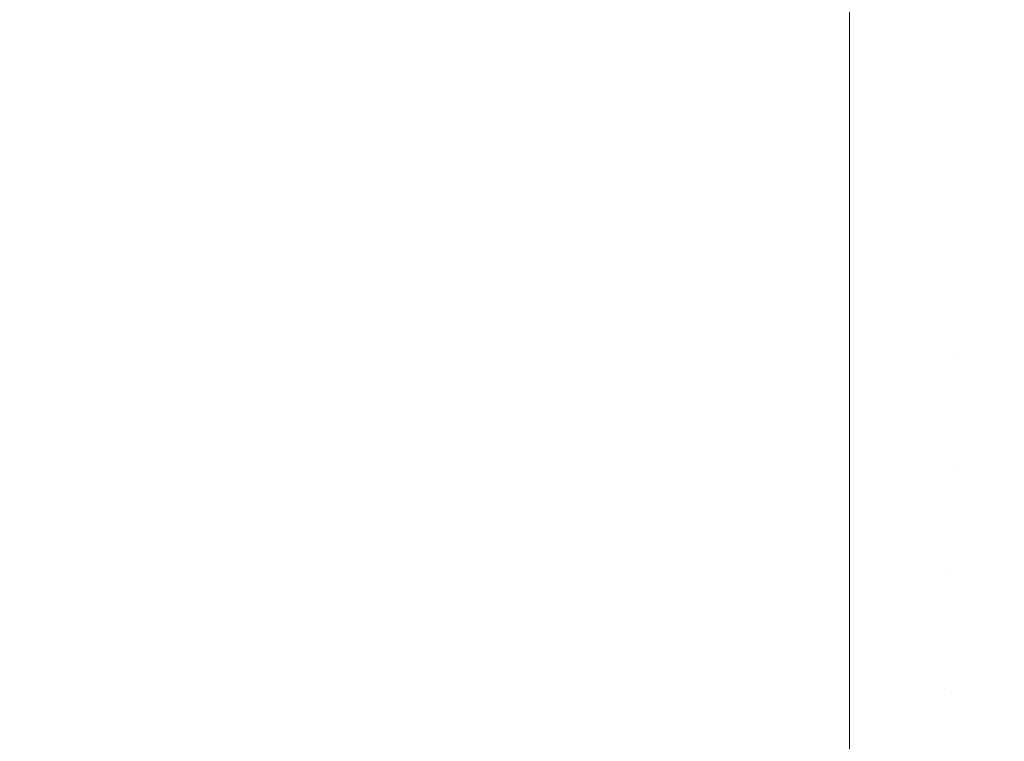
# Model space of a CAD drawing. Header units: centimetres. Extents: x -26.3 to 27.5, y 5.9 to 64.6.
# Tile 181 of 256: x -8.3094 to -8.2823, y 7.6604 to 7.6803. Entities that reach past the tile are written whole.
import ezdxf

# ---------------------------------------------------------------- set-up
doc = ezdxf.new("R2010")
doc.units = ezdxf.units.CM
doc.header["$LTSCALE"] = 2.54
doc.layers.add('Lucido design-1', color=7, linetype='Continuous')

# ---------------------------------------------------------------- blocks, each defined once
blk = doc.blocks.new('Gruppo-3-1')
at = {"color": 7, "linetype": 'Continuous', "lineweight": 9}
for points, invisible_edges in [([(-25.986537, 7.681871, -743.156442), (-25.986537, 7.679543, -743.153291), (27.113463, 7.679543, -743.153291), (27.113463, 7.681871, -743.156442)], 10), ([(-25.986537, 7.681871, -779.256442), (-25.986537, 7.679543, -779.253291), (27.113463, 7.679543, -779.253291), (27.113463, 7.681871, -779.256442)], 10), ([(-8.286537, 7.681591, -743.87228), (-8.286537, 7.679538, -743.875033), (-25.986537, 7.679538, -743.875033), (-25.986537, 7.681591, -743.87228)], 10), ([(-8.286537, 7.681591, -779.97228), (-8.286537, 7.679538, -779.975033), (-25.986537, 7.679538, -779.975033), (-25.986537, 7.681591, -779.97228)], 10), ([(-8.286537, 7.679538, -743.875033), (-8.286537, 7.681591, -743.87228), (-8.283084, 7.681518, -743.87228), (-8.283187, 7.679075, -743.87556)], 14), ([(-8.286537, 7.679538, -779.975033), (-8.286537, 7.681591, -779.97228), (-8.283084, 7.681518, -779.97228), (-8.283187, 7.679075, -779.97556)], 14), ([(-8.283084, 7.681518, -743.87228), (-8.279636, 7.681298, -743.87228), (-8.279843, 7.678862, -743.87556), (-8.283187, 7.679075, -743.87556)], 15), ([(-8.283084, 7.681518, -779.97228), (-8.279636, 7.681298, -779.97228), (-8.279843, 7.678862, -779.97556), (-8.283187, 7.679075, -779.97556)], 15), ([(27.113463, 7.679372, -743.15306), (27.113463, 7.679543, -743.153291), (-25.986537, 7.679543, -743.153291), (-25.986537, 7.679372, -743.15306)], 10), ([(27.113463, 7.679372, -779.25306), (27.113463, 7.679543, -779.253291), (-25.986537, 7.679543, -779.253291), (-25.986537, 7.679372, -779.25306)], 10), ([(-25.986537, 7.679146, -743.87556), (-25.986537, 7.679538, -743.875033), (-8.286537, 7.679538, -743.875033), (-8.286537, 7.679146, -743.87556)], 10), ([(-25.986537, 7.679146, -779.97556), (-25.986537, 7.679538, -779.975033), (-8.286537, 7.679538, -779.975033), (-8.286537, 7.679146, -779.97556)], 10), ([(-25.986537, 7.679372, -743.15306), (-25.986537, 7.676814, -743.149887), (27.113463, 7.676814, -743.149887), (27.113463, 7.679372, -743.15306)], 10), ([(-25.986537, 7.679372, -779.25306), (-25.986537, 7.676814, -779.249887), (27.113463, 7.676814, -779.249887), (27.113463, 7.679372, -779.25306)], 10), ([(-8.283187, 7.679075, -743.87556), (-8.286537, 7.679146, -743.87556), (-8.286537, 7.679538, -743.875033)], 9), ([(-8.283187, 7.679075, -779.97556), (-8.286537, 7.679146, -779.97556), (-8.286537, 7.679538, -779.975033)], 9), ([(-8.286537, 7.679146, -743.87556), (-8.286537, 7.676811, -743.878438), (-25.986537, 7.676811, -743.878438), (-25.986537, 7.679146, -743.87556)], 10), ([(-8.286537, 7.679146, -779.97556), (-8.286537, 7.676811, -779.978438), (-25.986537, 7.676811, -779.978438), (-25.986537, 7.679146, -779.97556)], 10), ([(-8.286537, 7.676811, -743.878438), (-8.286537, 7.679146, -743.87556), (-8.283187, 7.679075, -743.87556), (-8.283297, 7.676503, -743.878734)], 14), ([(-8.286537, 7.676811, -779.978438), (-8.286537, 7.679146, -779.97556), (-8.283187, 7.679075, -779.97556), (-8.283297, 7.676503, -779.978734)], 14), ([(-8.283187, 7.679075, -743.87556), (-8.279843, 7.678862, -743.87556), (-8.280062, 7.676296, -743.878734), (-8.283297, 7.676503, -743.878734)], 15), ([(-8.283187, 7.679075, -779.97556), (-8.279843, 7.678862, -779.97556), (-8.280062, 7.676296, -779.978734), (-8.283297, 7.676503, -779.978734)], 15), ([(27.113463, 7.676731, -743.149783), (27.113463, 7.676814, -743.149887), (-25.986537, 7.676814, -743.149887), (-25.986537, 7.676731, -743.149783)], 10), ([(27.113463, 7.676731, -779.249783), (27.113463, 7.676814, -779.249887), (-25.986537, 7.676814, -779.249887), (-25.986537, 7.676731, -779.249783)], 10), ([(-25.986537, 7.676571, -743.878734), (-25.986537, 7.676811, -743.878438), (-8.286537, 7.676811, -743.878438), (-8.286537, 7.676571, -743.878734)], 10), ([(-25.986537, 7.676571, -779.978734), (-25.986537, 7.676811, -779.978438), (-8.286537, 7.676811, -779.978438), (-8.286537, 7.676571, -779.978734)], 10), ([(27.113463, 7.673951, -743.146617), (27.113463, 7.676731, -743.149783), (-25.986537, 7.676731, -743.149783), (-25.986537, 7.673951, -743.146617)], 10), ([(27.113463, 7.673951, -779.246617), (27.113463, 7.676731, -779.249783), (-25.986537, 7.676731, -779.249783), (-25.986537, 7.673951, -779.246617)], 10), ([(-8.286537, 7.676571, -743.878734), (-8.286537, 7.673938, -743.881722), (-25.986537, 7.673938, -743.881722), (-25.986537, 7.676571, -743.878734)], 10), ([(-8.286537, 7.676571, -779.978734), (-8.286537, 7.673938, -779.981722), (-25.986537, 7.673938, -779.981722), (-25.986537, 7.676571, -779.978734)], 10), ([(-8.283297, 7.676503, -743.878734), (-8.286537, 7.676571, -743.878734), (-8.286537, 7.676811, -743.878438)], 9), ([(-8.283297, 7.676503, -779.978734), (-8.286537, 7.676571, -779.978734), (-8.286537, 7.676811, -779.978438)], 9), ([(-8.286537, 7.673938, -743.881722), (-8.286537, 7.676571, -743.878734), (-8.283297, 7.676503, -743.878734), (-8.283411, 7.673805, -743.881797)], 14), ([(-8.286537, 7.673938, -779.981722), (-8.286537, 7.676571, -779.978734), (-8.283297, 7.676503, -779.978734), (-8.283411, 7.673805, -779.981797)], 14), ([(-8.283297, 7.676503, -743.878734), (-8.280062, 7.676296, -743.878734), (-8.280291, 7.673606, -743.881797), (-8.283411, 7.673805, -743.881797)], 15), ([(-8.283297, 7.676503, -779.978734), (-8.280062, 7.676296, -779.978734), (-8.280291, 7.673606, -779.981797), (-8.283411, 7.673805, -779.981797)], 15), ([(-25.986537, 7.673951, -743.146617), (-25.986537, 7.673939, -743.146605), (27.113463, 7.673939, -743.146605), (27.113463, 7.673951, -743.146617)], 10), ([(-25.986537, 7.673951, -779.246617), (-25.986537, 7.673939, -779.246605), (27.113463, 7.673939, -779.246605), (27.113463, 7.673951, -779.246617)], 10), ([(27.113463, 7.671037, -743.143568), (27.113463, 7.673939, -743.146605), (-25.986537, 7.673939, -743.146605), (-25.986537, 7.671037, -743.143568)], 10), ([(27.113463, 7.671037, -779.243568), (27.113463, 7.673939, -779.246605), (-25.986537, 7.673939, -779.246605), (-25.986537, 7.671037, -779.243568)], 10), ([(-25.986537, 7.673872, -743.881797), (-25.986537, 7.673938, -743.881722), (-8.286537, 7.673938, -743.881722), (-8.286537, 7.673872, -743.881797)], 10), ([(-25.986537, 7.673872, -779.981797), (-25.986537, 7.673938, -779.981722), (-8.286537, 7.673938, -779.981722), (-8.286537, 7.673872, -779.981797)], 10), ([(-25.986537, 7.671052, -743.884745), (-25.986537, 7.673872, -743.881797), (-8.286537, 7.673872, -743.881797), (-8.286537, 7.671052, -743.884745)], 10), ([(-25.986537, 7.671052, -779.984745), (-25.986537, 7.673872, -779.981797), (-8.286537, 7.673872, -779.981797), (-8.286537, 7.671052, -779.984745)], 10), ([(-8.283411, 7.673805, -743.881797), (-8.286537, 7.673872, -743.881797), (-8.286537, 7.673938, -743.881722)], 9), ([(-8.283411, 7.673805, -779.981797), (-8.286537, 7.673872, -779.981797), (-8.286537, 7.673938, -779.981722)], 9), ([(-8.286537, 7.673872, -743.881797), (-8.283411, 7.673805, -743.881797), (-8.283531, 7.670988, -743.884745), (-8.286537, 7.671052, -743.884745)], 7), ([(-8.286537, 7.673872, -779.981797), (-8.283411, 7.673805, -779.981797), (-8.283531, 7.670988, -779.984745), (-8.286537, 7.671052, -779.984745)], 7), ([(-8.283411, 7.673805, -743.881797), (-8.280291, 7.673606, -743.881797), (-8.28053, 7.670797, -743.884745), (-8.283531, 7.670988, -743.884745)], 15), ([(-8.283411, 7.673805, -779.981797), (-8.280291, 7.673606, -779.981797), (-8.28053, 7.670797, -779.984745), (-8.283531, 7.670988, -779.984745)], 15), ([(-8.286537, 7.671052, -743.884745), (-8.286537, 7.67092, -743.884872), (-25.986537, 7.67092, -743.884872), (-25.986537, 7.671052, -743.884745)], 10), ([(-8.286537, 7.671052, -779.984745), (-8.286537, 7.67092, -779.984872), (-25.986537, 7.67092, -779.984872), (-25.986537, 7.671052, -779.984745)], 10), ([(-25.986537, 7.671037, -743.143568), (-25.986537, 7.67092, -743.143456), (27.113463, 7.67092, -743.143456), (27.113463, 7.671037, -743.143568)], 10), ([(-25.986537, 7.671037, -779.243568), (-25.986537, 7.67092, -779.243456), (27.113463, 7.67092, -779.243456), (27.113463, 7.671037, -779.243568)], 10), ([(27.113463, 7.667994, -743.140641), (27.113463, 7.67092, -743.143456), (-25.986537, 7.67092, -743.143456), (-25.986537, 7.667994, -743.140641)], 10), ([(-25.986537, 7.668117, -743.887573), (-25.986537, 7.67092, -743.884872), (-8.286537, 7.67092, -743.884872), (-8.286537, 7.668117, -743.887573)], 10), ([(27.113463, 7.667994, -779.240641), (27.113463, 7.67092, -779.243456), (-25.986537, 7.67092, -779.243456), (-25.986537, 7.667994, -779.240641)], 10), ([(-25.986537, 7.668117, -779.987573), (-25.986537, 7.67092, -779.984872), (-8.286537, 7.67092, -779.984872), (-8.286537, 7.668117, -779.987573)], 10), ([(-8.286537, 7.67092, -743.884872), (-8.286537, 7.671052, -743.884745), (-8.283531, 7.670988, -743.884745)], 10), ([(-8.286537, 7.67092, -779.984872), (-8.286537, 7.671052, -779.984745), (-8.283531, 7.670988, -779.984745)], 10), ([(-8.283531, 7.670988, -743.884745), (-8.283655, 7.668056, -743.887573), (-8.286537, 7.668117, -743.887573), (-8.286537, 7.67092, -743.884872)], 11), ([(-8.283531, 7.670988, -779.984745), (-8.283655, 7.668056, -779.987573), (-8.286537, 7.668117, -779.987573), (-8.286537, 7.67092, -779.984872)], 11), ([(-8.283531, 7.670988, -743.884745), (-8.28053, 7.670797, -743.884745), (-8.280779, 7.667873, -743.887573), (-8.283655, 7.668056, -743.887573)], 15), ([(-8.283531, 7.670988, -779.984745), (-8.28053, 7.670797, -779.984745), (-8.280779, 7.667873, -779.987573), (-8.283655, 7.668056, -779.987573)], 15), ([(-8.286537, 7.668117, -743.887573), (-8.286537, 7.667765, -743.887885), (-25.986537, 7.667765, -743.887885), (-25.986537, 7.668117, -743.887573)], 10), ([(-8.286537, 7.668117, -779.987573), (-8.286537, 7.667765, -779.987885), (-25.986537, 7.667765, -779.987885), (-25.986537, 7.668117, -779.987573)], 10), ([(-25.986537, 7.667994, -743.140641), (-25.986537, 7.667767, -743.140441), (27.113463, 7.667767, -743.140441), (27.113463, 7.667994, -743.140641)], 10), ([(-25.986537, 7.667994, -779.240641), (-25.986537, 7.667767, -779.240441), (27.113463, 7.667767, -779.240441), (27.113463, 7.667994, -779.240641)], 10), ([(-8.286537, 7.667765, -743.887885), (-8.286537, 7.668117, -743.887573), (-8.283655, 7.668056, -743.887573)], 10), ([(-8.286537, 7.667765, -779.987885), (-8.286537, 7.668117, -779.987573), (-8.283655, 7.668056, -779.987573)], 10), ([(-8.283655, 7.668056, -743.887573), (-8.283785, 7.665014, -743.890276), (-8.286537, 7.665073, -743.890276), (-8.286537, 7.667765, -743.887885)], 11), ([(-8.283655, 7.668056, -779.987573), (-8.283785, 7.665014, -779.990276), (-8.286537, 7.665073, -779.990276), (-8.286537, 7.667765, -779.987885)], 11), ([(-8.283655, 7.668056, -743.887573), (-8.280779, 7.667873, -743.887573), (-8.281037, 7.664839, -743.890276), (-8.283785, 7.665014, -743.890276)], 15), ([(-8.283655, 7.668056, -779.987573), (-8.280779, 7.667873, -779.987573), (-8.281037, 7.664839, -779.990276), (-8.283785, 7.665014, -779.990276)], 15), ([(27.113463, 7.664826, -743.137842), (27.113463, 7.667767, -743.140441), (-25.986537, 7.667767, -743.140441), (-25.986537, 7.664826, -743.137842)], 10), ([(27.113463, 7.664826, -779.237842), (27.113463, 7.667767, -779.240441), (-25.986537, 7.667767, -779.240441), (-25.986537, 7.664826, -779.237842)], 10), ([(-25.986537, 7.665073, -743.890276), (-25.986537, 7.667765, -743.887885), (-8.286537, 7.667765, -743.887885), (-8.286537, 7.665073, -743.890276)], 10), ([(-25.986537, 7.665073, -779.990276), (-25.986537, 7.667765, -779.987885), (-8.286537, 7.667765, -779.987885), (-8.286537, 7.665073, -779.990276)], 10), ([(-8.286537, 7.665073, -743.890276), (-8.286537, 7.664483, -743.890759), (-25.986537, 7.664483, -743.890759), (-25.986537, 7.665073, -743.890276)], 10), ([(-8.286537, 7.665073, -779.990276), (-8.286537, 7.664483, -779.990759), (-25.986537, 7.664483, -779.990759), (-25.986537, 7.665073, -779.990276)], 10), ([(-8.286537, 7.664483, -743.890759), (-8.286537, 7.665073, -743.890276), (-8.283785, 7.665014, -743.890276)], 10), ([(-8.286537, 7.664483, -779.990759), (-8.286537, 7.665073, -779.990276), (-8.283785, 7.665014, -779.990276)], 10), ([(-8.283785, 7.665014, -743.890276), (-8.283918, 7.661868, -743.892851), (-8.286537, 7.661924, -743.892851), (-8.286537, 7.664483, -743.890759)], 11), ([(-8.283785, 7.665014, -779.990276), (-8.283918, 7.661868, -779.992851), (-8.286537, 7.661924, -779.992851), (-8.286537, 7.664483, -779.990759)], 11), ([(-8.283785, 7.665014, -743.890276), (-8.281037, 7.664839, -743.890276), (-8.281304, 7.661702, -743.892851), (-8.283918, 7.661868, -743.892851)], 15), ([(-8.283785, 7.665014, -779.990276), (-8.281037, 7.664839, -779.990276), (-8.281304, 7.661702, -779.992851), (-8.283918, 7.661868, -779.992851)], 15), ([(-25.986537, 7.664826, -743.137842), (-25.986537, 7.664486, -743.137566), (27.113463, 7.664486, -743.137566), (27.113463, 7.664826, -743.137842)], 10), ([(-25.986537, 7.664826, -779.237842), (-25.986537, 7.664486, -779.237566), (27.113463, 7.664486, -779.237566), (27.113463, 7.664826, -779.237842)], 10), ([(27.113463, 7.661557, -743.135191), (27.113463, 7.664486, -743.137566), (-25.986537, 7.664486, -743.137566), (-25.986537, 7.661557, -743.135191)], 10), ([(27.113463, 7.661557, -779.235191), (27.113463, 7.664486, -779.237566), (-25.986537, 7.664486, -779.237566), (-25.986537, 7.661557, -779.235191)], 10), ([(-25.986537, 7.661924, -743.892851), (-25.986537, 7.664483, -743.890759), (-8.286537, 7.664483, -743.890759), (-8.286537, 7.661924, -743.892851)], 10), ([(-25.986537, 7.661924, -779.992851), (-25.986537, 7.664483, -779.990759), (-8.286537, 7.664483, -779.990759), (-8.286537, 7.661924, -779.992851)], 10), ([(-8.286537, 7.661924, -743.892851), (-8.286537, 7.661078, -743.893486), (-25.986537, 7.661078, -743.893486), (-25.986537, 7.661924, -743.892851)], 10), ([(-8.286537, 7.661924, -779.992851), (-8.286537, 7.661078, -779.993486), (-25.986537, 7.661078, -779.993486), (-25.986537, 7.661924, -779.992851)], 10), ([(-8.286537, 7.661078, -743.893486), (-8.286537, 7.661924, -743.892851), (-8.283918, 7.661868, -743.892851)], 10), ([(-8.286537, 7.661078, -779.993486), (-8.286537, 7.661924, -779.992851), (-8.283918, 7.661868, -779.992851)], 10), ([(-8.283918, 7.661868, -743.892851), (-8.284058, 7.658575, -743.895328), (-8.286537, 7.658628, -743.895328), (-8.286537, 7.661078, -743.893486)], 11), ([(-8.283918, 7.661868, -779.992851), (-8.284058, 7.658575, -779.995328), (-8.286537, 7.658628, -779.995328), (-8.286537, 7.661078, -779.993486)], 11), ([(-8.283918, 7.661868, -743.892851), (-8.281304, 7.661702, -743.892851), (-8.281583, 7.658417, -743.895328), (-8.284058, 7.658575, -743.895328)], 15), ([(-8.283918, 7.661868, -779.992851), (-8.281304, 7.661702, -779.992851), (-8.281583, 7.658417, -779.995328), (-8.284058, 7.658575, -779.995328)], 15), ([(-25.986537, 7.661557, -743.135191), (-25.986537, 7.661085, -743.134833), (27.113463, 7.661085, -743.134833), (27.113463, 7.661557, -743.135191)], 10), ([(-25.986537, 7.661557, -779.235191), (-25.986537, 7.661085, -779.234833), (27.113463, 7.661085, -779.234833), (27.113463, 7.661557, -779.235191)], 10), ([(27.113463, 7.659762, -743.133829), (27.113463, 7.661085, -743.134833), (-25.986537, 7.661085, -743.134833), (-25.986537, 7.659762, -743.133829)], 10), ([(27.113463, 7.659762, -779.233829), (27.113463, 7.661085, -779.234833), (-25.986537, 7.661085, -779.234833), (-25.986537, 7.659762, -779.233829)], 10), ([(-25.986537, 7.658628, -743.895328), (-25.986537, 7.661078, -743.893486), (-8.286537, 7.661078, -743.893486), (-8.286537, 7.658628, -743.895328)], 10), ([(-25.986537, 7.658628, -779.995328), (-25.986537, 7.661078, -779.993486), (-8.286537, 7.661078, -779.993486), (-8.286537, 7.658628, -779.995328)], 10)]:
    blk.add_3dface(points, dxfattribs=dict(at, invisible_edges=invisible_edges))
blk = doc.blocks.new('Gruppo-4-1')
at = {"color": 7}
blk.add_blockref('Gruppo-3-1', (0, 0), dxfattribs=at)

msp = doc.modelspace()

# ---------------------------------------------------------------- block references
at = {"layer": 'Lucido design-1', "color": 7}
msp.add_blockref('Gruppo-4-1', (0, 0), dxfattribs=at)

doc.saveas('drawing.dxf')
